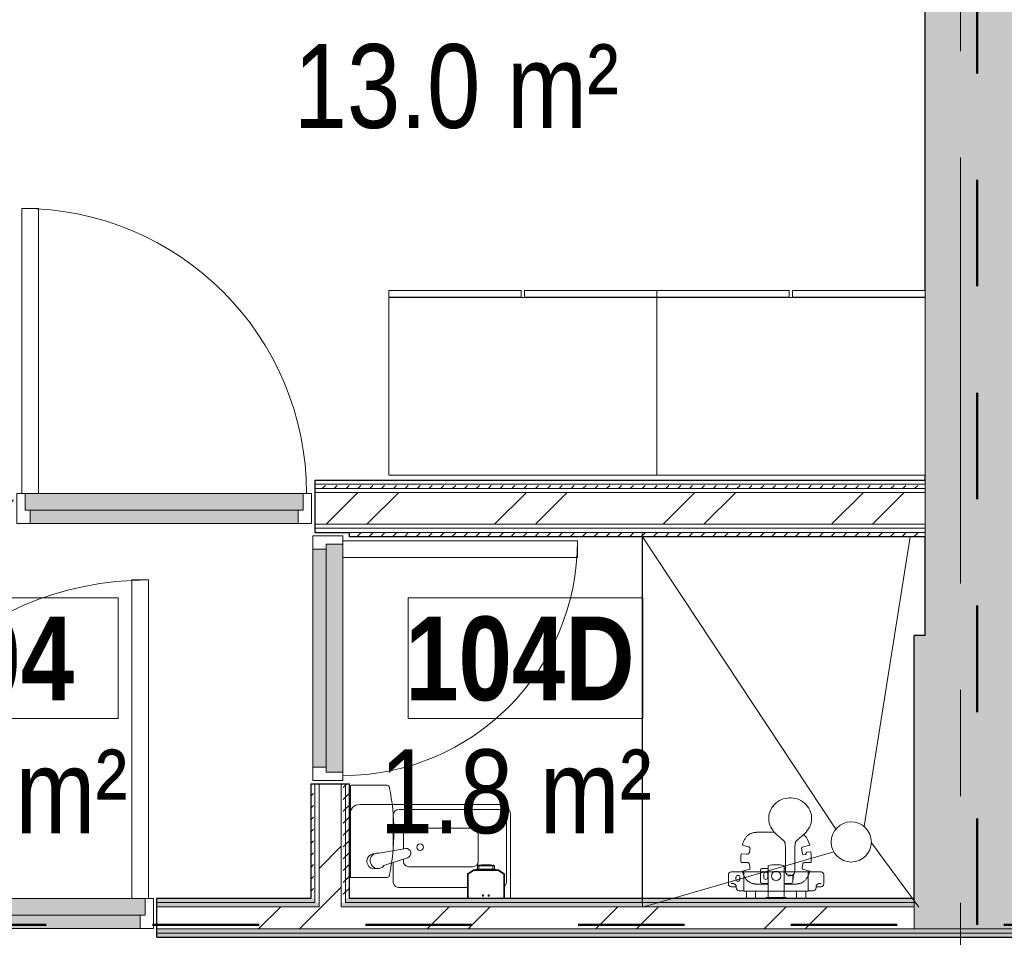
# Model space of a CAD drawing. Header units: millimetres. Extents: x -2180 to 91692, y -6418 to 21859.
# Tile 92 of 256: x 15192 to 18131, y 11857 to 14594. Entities that reach past the tile are written whole.
import ezdxf

# ---------------------------------------------------------------- set-up
doc = ezdxf.new("R2010")
doc.units = ezdxf.units.MM
doc.linetypes.add('Dash', pattern=[635, 317.5, -317.5])
doc.linetypes.add('Grid Line 1_2_', pattern=[2222.5, 1270, -317.5, 317.5, -317.5])
for name, color, linetype, lineweight, true_color in [('_ hall', 9, 'Continuous', 9, 0x808080), ('_Tuletõkketsoon', 1, 'Dash', 50, 0xff0000), ('Cut Pattern-1', 7, 'Continuous', 9, 0x787878), ('Cut Pattern-2', 7, 'Continuous', 25, 0x787878), ('Doors-1', 7, 'Continuous', 9, 0x7b918a), ('Doors-3', 7, 'Continuous', 9, 0x646464), ('Furniture-3', 7, 'Continuous', 9, 0xd4d4d4), ('Plumbing Fixtures-1', 7, 'Continuous', 9, 0xaaaaaa)]:
    doc.layers.add(name, color=color, linetype=linetype, lineweight=lineweight, true_color=true_color)
for name, color, linetype, lineweight in [('Common Edges', 7, 'Continuous', 9), ('Cut Pattern-3', 7, 'Continuous', 9), ('Doors', 7, 'Continuous', 9), ('Doors-2', 7, 'Continuous', 18), ('Generic Models', 7, 'Continuous', 9), ('Grids-1', 7, 'Grid Line 1_2_', 9), ('Plan Swing', 7, 'Continuous', 9), ('Room Tags', 7, 'Continuous', 9), ('Walls-1', 7, 'Continuous', 25)]:
    doc.layers.add(name, color=color, linetype=linetype, lineweight=lineweight)
doc.styles.add('Swis721 Cn BT', font='swissc.ttf', dxfattribs={"height": 250})
doc.styles.add('Swis721 Cn BT_B', font='swisscb.ttf', dxfattribs={"height": 250})
pattern_1 = [(45, (0, 0), (0, 35.35534), [25, -25])]
pattern_2 = [(45, (0, 0), (-251.447, 251.447), []), (45, (0, 381), (-251.447, 251.447), [])]

# ---------------------------------------------------------------- blocks, each defined once
blk = doc.blocks.new('SMA_D01_ 1-poolne - SU-P-10- 900x2100 1 korrus-2368688-1 Korruse  plaan')
at = {"layer": 'Doors-1'}
for points in [[(359.5, 5.5), (400, 5.5), (400, 45.5), (-400, 45.5), (-400, 5.5), (48.6, 5.5)], [(400, -44.5), (415, -44.5), (415, 5.5), (-415, 5.5), (-415, -44.5), (375, -44.5)]]:
    blk.add_hatch(color=256, dxfattribs=at).paths.add_polyline_path(points, flags=0)
at = {"layer": 'Doors'}
for p, q in [((-400, 45.5), (400, 45.5)), ((400, 5.5), (-400, 5.5)), ((-415, -44.5), (375, -44.5))]:
    blk.add_line(p, q, dxfattribs=at)
at = {"layer": 'Doors-2'}
for p, q in [((-440, -44.5), (-440, 45.5)), ((-440, 45.5), (-400, 45.5)), ((-400, 45.5), (-400, 5.5)), ((400, 5.5), (400, 45.5)), ((400, 45.5), (440, 45.5)), ((440, 45.5), (440, -44.5)), ((-415, 5.5), (-415, -44.5)), ((-400, 5.5), (-415, 5.5)), ((415, 5.5), (400, 5.5)), ((415, -44.5), (415, 5.5)), ((-415, -44.5), (-440, -44.5)), ((375, -44.5), (425, -44.5)), ((375, -894.5), (375, -44.5)), ((425, -44.5), (425, -894.5)), ((440, -44.5), (425, -44.5)), ((425, -894.5), (375, -894.5))]:
    blk.add_line(p, q, dxfattribs=at)
at = {"layer": 'Plan Swing'}
blk.add_arc((425, -44.5), 850, 180, 270, dxfattribs=at)
blk = doc.blocks.new('SMA_D01_ 1-poolne - SU-P-04 - 750x2100-1929738-1 Korruse  plaan')
at = {"layer": 'Doors-3'}
for points in [[(325, 52), (-325, 52), (-325, 12), (325, 12)], [(340, -38), (340, 12), (-340, 12), (-340, -38), (308.7, -38)]]:
    blk.add_hatch(color=256, dxfattribs=at).paths.add_polyline_path(points, flags=0)
at = {"layer": 'Doors'}
for p, q in [((-325, 52), (325, 52)), ((325, 12), (-325, 12)), ((-340, -38), (300, -38))]:
    blk.add_line(p, q, dxfattribs=at)
at = {"layer": 'Doors-2'}
for p, q in [((-365, -38), (-365, 52)), ((-365, 52), (-325, 52)), ((-325, 52), (-325, 12)), ((325, 12), (325, 52)), ((325, 52), (365, 52)), ((365, 52), (365, -38)), ((-340, 12), (-340, -38)), ((-325, 12), (-340, 12)), ((340, 12), (325, 12)), ((340, -38), (340, 12)), ((-340, -38), (-365, -38)), ((300, -38), (350, -38)), ((300, -738), (300, -38)), ((350, -38), (350, -738)), ((365, -38), (350, -38)), ((350, -738), (300, -738))]:
    blk.add_line(p, q, dxfattribs=at)
at = {"layer": 'Plan Swing'}
blk.add_arc((350, -38), 700, 180, 270, dxfattribs=at)
blk = doc.blocks.new('SMA_D01_ 1-poolne - SU-P-07 - 1000x2100 1 korrus-2306867-1 Korruse  plaan')
at = {"layer": 'Doors-1'}
for points in [[(450, 58), (-465, 58), (-465, 8), (465, 8), (465, 58)], [(-450, 8), (-450, -32), (450, -32), (450, 8), (-420.3, 8)]]:
    blk.add_hatch(color=256, dxfattribs=at).paths.add_polyline_path(points, flags=0)
at = {"layer": 'Doors'}
for p, q in [((425, 58), (-465, 58)), ((-450, 8), (450, 8)), ((450, -32), (-450, -32))]:
    blk.add_line(p, q, dxfattribs=at)
at = {"layer": 'Doors-2'}
for p, q in [((475, 1008), (425, 1008)), ((425, 1008), (425, 58)), ((475, 58), (475, 1008)), ((-465, 58), (-490, 58)), ((-490, 58), (-490, -32)), ((-465, 8), (-465, 58)), ((425, 58), (475, 58)), ((465, 58), (465, 8)), ((490, 58), (475, 58)), ((490, -32), (490, 58)), ((-450, 8), (-465, 8)), ((-450, -32), (-450, 8)), ((465, 8), (450, 8)), ((450, 8), (450, -32)), ((-490, -32), (-450, -32)), ((450, -32), (490, -32))]:
    blk.add_line(p, q, dxfattribs=at)
at = {"layer": 'Plan Swing'}
blk.add_arc((475, 58), 950, 90, 180, dxfattribs=at)
blk = doc.blocks.new('Dušši segisti - SA-00 - Dušš Oras Nova _ Apollo 530 ECO-696082-1 Korruse  plaan')
at = {"layer": 'Plumbing Fixtures-1'}
for p, q in [((29505.3, 12273.1), (29508, 12273.1)), ((29508, 12273.1), (29510.6, 12273.1)), ((29423.6, 12170.7), (29460.6, 12170.7)), ((29384, 12127), (29365.6, 12132.2)), ((29386.2, 12110.4), (29388, 12119.5)), ((29493.8, 12094.5), (29493.6, 12126.4)), ((29522.4, 12126.4), (29522.2, 12094.5)), ((29542.2, 12122.9), (29544.8, 12105.8)), ((29566.4, 12132.1), (29544.2, 12126.1)), ((29555.9, 12106.9), (29555.7, 12108.3)), ((29558.3, 12111.4), (29570, 12112.4)), ((29361.4, 12106.2), (29377.9, 12105.5)), ((29377.9, 12080.6), (29361.4, 12079.9)), ((29493.8, 12052.3), (29493.8, 12094.5)), ((29522.2, 12094.5), (29522.2, 12052.3)), ((29547.8, 12103.4), (29553.2, 12103.8)), ((29570.5, 12079.9), (29554.1, 12080.6)), ((29331.8, 12052.1), (29369.3, 12052.1)), ((29365.6, 12053.9), (29384, 12059.1)), ((29369.8, 12051.6), (29369.8, 11996.6)), ((29370, 11995.8), (29370, 12051.9)), ((29370.7, 12052.6), (29561.3, 12052.6)), ((29388, 12066.6), (29386.2, 12075.7)), ((29419.4, 12024.9), (29419.4, 12055.6)), ((29426.6, 12062.5), (29442.2, 12062.5)), ((29442.2, 12015.4), (29442.2, 12070.8)), ((29489.8, 12070.8), (29489.8, 12015.4)), ((29493.8, 12062.5), (29489.8, 12062.5)), ((29545.7, 12075.7), (29544, 12066.6)), ((29548, 12059.1), (29566.4, 12053.9)), ((29562, 12051.9), (29562, 11995.8)), ((29562.2, 11996.6), (29562.2, 12051.6)), ((29562.7, 12052.1), (29600.2, 12052.1)), ((29323.8, 12016.1), (29323.8, 12044.1)), ((29346.3, 12030), (29346.3, 12035.9)), ((29358.2, 12035.9), (29358.2, 12030)), ((29429, 12045.3), (29429, 12036.3)), ((29441.1, 12036.3), (29441.1, 12045.3)), ((29509, 12040.6), (29514.7, 12042.3)), ((29516.1, 12040.3), (29516.1, 12024.9)), ((29518.3, 12045.5), (29516.8, 12031.4)), ((29608.2, 12044.1), (29608.2, 12016.1)), ((29346.8, 12008.1), (29331.8, 12008.1)), ((29346.8, 12005.1), (29346.8, 12008.1)), ((29346.8, 12006), (29346.8, 12004.6)), ((29369.3, 11996.1), (29355.8, 11996.1)), ((29377.2, 11995.1), (29370.7, 11995.1)), ((29377.2, 11975.2), (29377.2, 11995.1)), ((29404.7, 11995.1), (29377.2, 11995.1)), ((29527.2, 11995.1), (29404.7, 11995.1)), ((29404.7, 11995.1), (29404.7, 11975.2)), ((29442.2, 12015.4), (29423.6, 12015.4)), ((29442.2, 12018), (29426.6, 12018)), ((29442.2, 11976.7), (29442.2, 12015.4)), ((29509, 12018), (29489.8, 12018)), ((29508.3, 12015.4), (29489.8, 12015.4)), ((29489.8, 12015.4), (29489.8, 11976.7)), ((29527.2, 11975.2), (29527.2, 11995.1)), ((29554.7, 11995.1), (29527.2, 11995.1)), ((29561.3, 11995.1), (29554.7, 11995.1)), ((29554.7, 11995.1), (29554.7, 11975.2)), ((29576.2, 11996.1), (29562.7, 11996.1)), ((29600.2, 12008.1), (29585.2, 12008.1)), ((29585.2, 12008.1), (29585.2, 12005.1)), ((29585.2, 12004.6), (29585.2, 12006.5)), ((29379.2, 11973.2), (29377.2, 11975.2)), ((29402.7, 11973.2), (29379.2, 11973.2)), ((29404.7, 11975.2), (29402.7, 11973.2)), ((29435.9, 11976), (29442.2, 11976.7)), ((29435.9, 11973.1), (29435.9, 11976)), ((29496, 11976), (29435.9, 11976)), ((29496, 11973.1), (29435.9, 11973.1)), ((29489.8, 11976.7), (29496, 11976)), ((29496, 11976), (29496, 11973.1)), ((29529.2, 11973.2), (29527.2, 11975.2)), ((29552.7, 11973.2), (29529.2, 11973.2)), ((29554.7, 11975.2), (29552.7, 11973.2))]:
    blk.add_line(p, q, dxfattribs=at)
blk.add_circle((29466, 12040.3), 14.2, dxfattribs=at)
for centre, radius, start, end in [((29506.9, 12209.4), 63.6, 113.2948, 137.3638), ((29507.6, 12207.8), 65.3, 92.0163, 113.2922), ((29508.3, 12208.1), 65, 66.6076, 87.9895), ((29508.7, 12209.1), 63.9, 42.5781, 66.5606), ((29502, 12211.6), 58, 161.2973, 181.6488), ((29505.9, 12210.5), 62, 137.4732, 161.4987), ((29510.1, 12210.4), 62.1, 18.5501, 42.5221), ((29514.1, 12211.6), 57.9, 358.3453, 18.722), ((29496.8, 12211.7), 52.8, 181.8894, 187.5822), ((29506.3, 12213.8), 62.5, 188.3725, 212.5537), ((29509.7, 12213.8), 62.5, 327.4464, 351.6195), ((29519.2, 12211.7), 52.7, 352.4125, 358.1012), ((29528.8, 12228.5), 89.4, 212.6999, 220.2645), ((29528.8, 12228.5), 89.4, 220.2645, 230.3282), ((29487.1, 12228.5), 89.4, 312.9341, 327.3001), ((29487.1, 12228.5), 89.4, 309.6717, 312.8249), ((29545, 12123.3), 2.85, 105.2044, 188.7727), ((29553, 12106.7), 2.85, 274.2892, 5.4923), ((29558.6, 12108.6), 2.85, 94.808, 185.4923), ((29384.4, 12093), 186.6, 355.9706, 5.9655), ((29549.5, 12093), 188.5, 175.9977, 184.0023), ((29547.6, 12106.3), 2.85, 188.7727, 274.2892), ((29331.8, 12044.1), 8, 90, 180), ((29369.3, 12051.6), 0.5, 0, 90), ((29370.7, 12051.9), 0.7, 90, 180), ((29434.9, 12045.1), 5.85, 88.2483, 178.3353), ((29435.2, 12045.1), 5.85, 1.6596, 91.7499), ((29466, 11975.7), 98, 75.9355, 104.0645), ((29561.3, 12051.9), 0.7, 0, 90), ((29562.7, 12051.6), 0.5, 90, 180), ((29600.2, 12044.1), 8, 360, 90), ((29352.3, 12035.9), 5.95, 0, 180), ((29352.3, 12030), 5.95, 180, 0), ((29436.4, 12024.8), 16.9, 179.524, 187.7229), ((29424.5, 12022.6), 4.86, 190.34, 220.8289), ((29435.3, 12036.2), 6.24, 179.3649, 268.0065), ((29434.8, 12036.2), 6.24, 271.9914, 0.6306), ((29507.8, 12053.5), 13, 216.5779, 267.7887), ((29507.3, 12051.2), 10.8, 270.012, 278.6469), ((29510.6, 12032.1), 6.29, 331.6014, 353.9672), ((29331.8, 12016.1), 8, 180, 270), ((29342.3, 11728.6), 288.7, 91.1087, 92.0863), ((29332.9, 12008), 14, 358.2082, 3.2433), ((29363, 12006), 16.2, 174.2665, 180), ((29355.8, 12005.1), 9, 180, 270), ((29369.3, 11996.6), 0.5, 270, 0), ((29370.7, 11995.8), 0.7, 180, 270), ((29561.3, 11995.8), 0.7, 270, 0), ((29562.7, 11996.6), 0.5, 180, 270), ((29576.2, 12005.1), 9, 270, 360), ((29599.1, 12008), 14, 176.7567, 186.4358), ((29589.6, 11728.6), 288.7, 87.9137, 88.8913), ((29600.2, 12016.1), 8, 270, 360)]:
    blk.add_arc(centre, radius, start, end, dxfattribs=at)
for points, knots in [([(29384.8, 12163.6), (29385.9, 12164.3), (29388.1, 12165.6), (29391.5, 12167.2), (29394.5, 12168.1), (29397.1, 12168.8), (29399.3, 12169.3), (29401.9, 12169.7), (29404.4, 12170), (29406.4, 12170.2), (29408.4, 12170.4), (29411, 12170.5), (29414.1, 12170.6), (29418.3, 12170.7), (29421.5, 12170.7), (29423.6, 12170.7)], [0, 0, 0, 0, 0.1, 0.2, 0.3, 0.35, 0.4, 0.475, 0.55, 0.5875, 0.625, 0.7, 0.775, 0.85, 1, 1, 1, 1]), ([(29489.6, 12144.2), (29489.3, 12144.6), (29488.6, 12145.4), (29487.5, 12146.6), (29486.1, 12147.9), (29484.3, 12149.5), (29482.4, 12151.1), (29479.2, 12153.7), (29475.7, 12156.4), (29472.8, 12158.8), (29471.8, 12159.7)], [165.064013, 165.064013, 165.064013, 165.064013, 166.558947, 168.208595, 170.053039, 172.132941, 175.416941, 177.558777, 184.53558, 188.704645, 188.704645, 188.704645, 188.704645]), ([(29493.6, 12126.4), (29493.6, 12127.8), (29493.6, 12129.6), (29493.5, 12131.9), (29493.4, 12133.5), (29493.2, 12135.3), (29492.9, 12137.4), (29492.4, 12139.3), (29491.7, 12141), (29490.8, 12142.7), (29490, 12143.7), (29489.6, 12144.2)], [146.417391, 146.417391, 146.417391, 146.417391, 150.519494, 151.935904, 153.158026, 155.454105, 157.415004, 159.388697, 161.232616, 163.097682, 165.064013, 165.064013, 165.064013, 165.064013]), ([(29526.3, 12144.2), (29525.9, 12143.7), (29525.2, 12142.7), (29524.3, 12141), (29523.6, 12139.3), (29523.1, 12137.4), (29522.7, 12135.3), (29522.6, 12133.5), (29522.5, 12131.9), (29522.4, 12129.6), (29522.4, 12127.8), (29522.4, 12126.4)], [542.210745, 542.210745, 542.210745, 542.210745, 544.177076, 546.042141, 547.886061, 549.859754, 551.820653, 554.116731, 555.338855, 556.755269, 560.857367, 560.857367, 560.857367, 560.857367]), ([(29544.2, 12159.7), (29543.1, 12158.8), (29540.3, 12156.4), (29536.8, 12153.7), (29533.6, 12151.1), (29531.6, 12149.5), (29529.8, 12147.9), (29528.5, 12146.6), (29527.3, 12145.4), (29526.7, 12144.6), (29526.3, 12144.2)], [518.570113, 518.570113, 518.570113, 518.570113, 522.739178, 529.715981, 531.857816, 535.141816, 537.221718, 539.066163, 540.715811, 542.210745, 542.210745, 542.210745, 542.210745]), ([(29548, 12163), (29550.1, 12161.5), (29554.1, 12157.9), (29560.8, 12148.5), (29564.5, 12139.2), (29566.4, 12132.1)], [0, 0, 0, 0, 0.25, 0.5, 1, 1, 1, 1]), ([(29388, 12119.5), (29388.3, 12121.1), (29388.2, 12123.8), (29386.4, 12126.1), (29384.6, 12126.8), (29384, 12127)], [0, 0, 0, 0, 0.4, 0.8, 1, 1, 1, 1]), ([(29508, 12042.3), (29504.4, 12042.3), (29497.9, 12043.8), (29493.8, 12049.5), (29493.8, 12052.3)], [692.926597, 692.926597, 692.926597, 692.926597, 696.472786, 700.006401, 700.006401, 700.006401, 700.006401]), ([(29522.1, 12052.3), (29522.1, 12049.5), (29518.1, 12043.8), (29511.6, 12042.3), (29508, 12042.3)], [685.846793, 685.846793, 685.846793, 685.846793, 689.380408, 692.926597, 692.926597, 692.926597, 692.926597]), ([(29423.6, 12015.4), (29420.8, 12015.4), (29416.6, 12015.4), (29411.7, 12015.5), (29408.9, 12015.7), (29406.9, 12015.8), (29404.9, 12016), (29402.9, 12016.3), (29400.9, 12016.5), (29399, 12016.9), (29397.1, 12017.3), (29394.5, 12018), (29391.5, 12018.9), (29388.1, 12020.5), (29385.9, 12021.8), (29384.8, 12022.4)], [0, 0, 0, 0, 0.2, 0.3, 0.35, 0.4, 0.45, 0.5, 0.55, 0.6, 0.65, 0.7, 0.8, 0.9, 1, 1, 1, 1]), ([(29547.2, 12022.4), (29546.1, 12021.8), (29543.9, 12020.5), (29540.4, 12018.9), (29537.4, 12018), (29534.9, 12017.3), (29532.7, 12016.8), (29530.1, 12016.4), (29527.6, 12016.1), (29525.6, 12015.9), (29523.5, 12015.7), (29521, 12015.6), (29517.8, 12015.5), (29513.6, 12015.4), (29510.5, 12015.4), (29508.3, 12015.4)], [0, 0, 0, 0, 0.1, 0.2, 0.3, 0.35, 0.4, 0.475, 0.55, 0.5875, 0.625, 0.7, 0.775, 0.85, 1, 1, 1, 1]), ([(29514.7, 12042.3), (29515.1, 12042.3), (29515.3, 12042.3), (29515.7, 12042.1), (29515.8, 12041.9), (29516.1, 12041.3), (29516.1, 12040.8), (29516.1, 12040.3)], [19.300344, 19.300344, 19.300344, 19.300344, 20.871705, 20.871705, 22.415609, 22.415609, 25.407642, 25.407642, 25.407642, 25.407642]), ([(29346.8, 12008.8), (29346.8, 12009.4), (29346.7, 12009.9), (29346.4, 12011), (29346.1, 12011.6), (29345.6, 12012.6), (29345.2, 12013.1), (29344.7, 12013.8), (29344.5, 12014), (29344.1, 12014.4), (29343.8, 12014.6), (29343.4, 12015), (29343.1, 12015.2), (29342.6, 12015.5), (29342.4, 12015.7), (29341.8, 12016), (29341.6, 12016.2), (29341, 12016.4), (29340.7, 12016.6), (29340.1, 12016.8), (29339.8, 12016.9), (29339.2, 12017), (29338.9, 12017.1), (29338, 12017.2), (29337.4, 12017.3), (29336.7, 12017.2)], [-0.05473303, -0.05473303, -0.05473303, -0.05473303, -0.05295993, -0.05295993, -0.05118683, -0.05118683, -0.04941373, -0.04941373, -0.04852718, -0.04852718, -0.04764062, -0.04764062, -0.04675407, -0.04675407, -0.04586752, -0.04586752, -0.04498097, -0.04498097, -0.04409442, -0.04409442, -0.04320787, -0.04320787, -0.04232132, -0.04232132, -0.04054822, -0.04054822, -0.04054822, -0.04054822]), ([(29585.1, 12008.8), (29585.2, 12009.4), (29585.3, 12009.9), (29585.6, 12011), (29585.8, 12011.6), (29586.4, 12012.6), (29586.7, 12013.1), (29587.3, 12013.8), (29587.5, 12014), (29587.9, 12014.4), (29588.1, 12014.6), (29588.6, 12015), (29588.8, 12015.2), (29589.3, 12015.5), (29589.6, 12015.7), (29590.1, 12016), (29590.4, 12016.2), (29591, 12016.4), (29591.2, 12016.6), (29591.8, 12016.8), (29592.1, 12016.9), (29592.7, 12017), (29593.1, 12017.1), (29594, 12017.2), (29594.6, 12017.3), (29595.2, 12017.2)], [-0.05473303, -0.05473303, -0.05473303, -0.05473303, -0.05295993, -0.05295993, -0.05118683, -0.05118683, -0.04941373, -0.04941373, -0.04852718, -0.04852718, -0.04764062, -0.04764062, -0.04675407, -0.04675407, -0.04586752, -0.04586752, -0.04498097, -0.04498097, -0.04409442, -0.04409442, -0.04320787, -0.04320787, -0.04232132, -0.04232132, -0.04054822, -0.04054822, -0.04054822, -0.04054822])]:
    blk.add_open_spline(points, degree=3, knots=knots, dxfattribs=at)
for points in [[(29365.6, 12132.2), (29366.5, 12135.8), (29368.8, 12142.6), (29373.1, 12151.4), (29378.4, 12158.6), (29382.6, 12162.1), (29384.8, 12163.6)], [(29377.9, 12105.5), (29379.8, 12105.4), (29382.5, 12105.7), (29385.1, 12107.2), (29386, 12109.1), (29386.2, 12110.4)], [(29386.2, 12075.7), (29386, 12077), (29385.1, 12078.9), (29382.5, 12080.4), (29379.8, 12080.7), (29377.9, 12080.6)], [(29554.1, 12080.6), (29552.2, 12080.7), (29549.4, 12080.4), (29546.9, 12078.9), (29546, 12077), (29545.7, 12075.7)], [(29384.8, 12022.4), (29382.6, 12024), (29378.4, 12027.5), (29373.1, 12034.7), (29368.8, 12043.5), (29366.5, 12050.3), (29365.6, 12053.9)], [(29384, 12059.1), (29385.7, 12059.6), (29388.1, 12061.3), (29388.3, 12064.6), (29388, 12066.6)], [(29419.4, 12055.6), (29419.4, 12057.5), (29419.7, 12059.8), (29420.8, 12061.1)], [(29420.8, 12061.1), (29422.2, 12062.5), (29424.7, 12062.5), (29426.6, 12062.5)], [(29544, 12066.6), (29543.6, 12064.6), (29543.9, 12061.3), (29546.3, 12059.6), (29548, 12059.1)], [(29566.4, 12053.9), (29565.4, 12050.3), (29563.2, 12043.5), (29558.8, 12034.7), (29553.5, 12027.5), (29549.4, 12024), (29547.2, 12022.4)], [(29426.6, 12018), (29424.7, 12018), (29422.2, 12018.1), (29420.8, 12019.5)], [(29514.7, 12019.5), (29513.4, 12018.1), (29510.8, 12018), (29509, 12018)], [(29516.1, 12024.9), (29516.1, 12023), (29515.9, 12020.7), (29514.7, 12019.5)]]:
    blk.add_open_spline(points, degree=3, dxfattribs=at)
blk = doc.blocks.new('SMA_Pro A allas 28x48cm - SA-00 - Laufen Pro 480 _ Oras Saga PAREMPOOLNE-V100-1 Korruse  plaan')
at = {"layer": 'Plumbing Fixtures-1'}
for p, q in [((-115, -308), (-115, -58)), ((-103.1, -109.4), (-103.1, -304.4)), ((216.2, -90.1), (13.3, -90.1)), ((235.5, -165.1), (235.5, -109.4)), ((-18.9, -251.3), (-18.9, -168.8)), ((-2.7, -152.6), (187.9, -152.6)), ((192, -179.3), (262.5, -156.4)), ((204.1, -175.3), (204.1, -168.8)), ((277.1, -192.9), (197.7, -207.2)), ((235.5, -304.4), (235.5, -200.4)), ((204.1, -251.3), (204.1, -206)), ((187.9, -267.5), (-2.9, -267.5)), ((335, -338), (-85, -338)), ((-83.8, -323.7), (216.2, -323.7))]:
    blk.add_line(p, q, dxfattribs=at)
for centre, radius, start, end in [((-83.8, -109.4), 19.3, 135, 180), ((216.2, -109.4), 19.3, 360, 90), ((-2.7, -168.8), 16.2, 90.0005, 180), ((187.9, -168.8), 16.2, 0, 90.0005), ((154.4, -210.8), 10, 0, 180), ((154.4, -210.8), 10, 180, 360), ((-2.7, -251.3), 16.2, 180, 269.3727), ((187.9, -251.3), 16.2, 269.9992, 0), ((-85, -308), 30, 180, 270), ((-83.8, -304.4), 19.3, 180, 270), ((216.2, -304.4), 19.3, 270, 360), ((335, -308), 30, 270, 0)]:
    blk.add_arc(centre, radius, start, end, dxfattribs=at)
for centre, major_axis, ratio, start_param, end_param in [((281, -170.1), (-8.2, 21.7), 0.974907, 2.6012, 6.865567), ((290.9, -169), (-5.7, 22.1), 0.993539, 4.072829, 6.340617), ((196.4, -193), (-5.1, 13.4), 0.974907, 6.237005, 9.14692), ((290.9, -169), (-5.7, 22.1), 0.993539, 2.817103, 4.072829)]:
    blk.add_ellipse(centre, major_axis=major_axis, ratio=ratio, start_param=start_param, end_param=end_param, dxfattribs=at)
blk = doc.blocks.new('Standard 550x800 riietekapp - Standard 550x800 riietekapp-1725742-1 Korruse  plaan')
at = {"layer": 'Furniture-3'}
for p, q in [((400, 355), (-400, 355)), ((-400, 355), (-400, -175)), ((400, -175), (400, 355)), ((-400, -175), (400, -175)), ((-5, -176), (-400, -176)), ((-400, -176), (-400, -195)), ((-5, -195), (-5, -176)), ((5, -176), (5, -195)), ((400, -176), (5, -176)), ((400, -195), (400, -176)), ((-400, -195), (-5, -195)), ((5, -195), (400, -195))]:
    blk.add_line(p, q, dxfattribs=at)
blk = doc.blocks.new('Mediclinics_Steel paper towel CZ folds dispenser_DT0106x - DT0106C-V123-1 Korruse  plaan')
at = {"layer": 'Generic Models'}
for p, q in [((35453, 5509.2), (35453, 5401.8)), ((35728.1, 5509.2), (35728.1, 5401.8)), ((35590.5, 5399.8), (35455, 5399.8)), ((35590.5, 5399.8), (35726.1, 5399.8))]:
    blk.add_line(p, q, dxfattribs=at)
for centre, radius, start, end in [((35590.6, 4889.2), 640.5, 90.0044, 101.8922), ((35590.5, 4889.2), 640.5, 78.1078, 89.9956), ((35460, 5509.2), 7, 101.8922, 180), ((35721.1, 5509.2), 7, 0, 78.1078), ((35455, 5401.8), 2, 180, 270), ((35726.1, 5401.8), 2, 270, 0)]:
    blk.add_arc(centre, radius, start, end, dxfattribs=at)
blk = doc.blocks.new('Mediclinics_Liquid soap dispenser_DJ0031x - DJ0031-V134-1 Korruse  plaan')
at = {"layer": 'Generic Models'}
for p, q in [((16546.3, 12058.5), (16528.5, 12046)), ((16528.7, 12045.9), (16546.4, 12058.3)), ((16546.9, 12056.8), (16530.2, 12045.1)), ((16546.9, 12056.8), (16530.2, 12045.1)), ((16620.6, 12058.5), (16546.3, 12058.5)), ((16546.3, 12058.5), (16546.4, 12058.3)), ((16546.4, 12058.3), (16620.5, 12058.3)), ((16620.1, 12056.8), (16546.9, 12056.8)), ((16620.1, 12056.8), (16546.9, 12056.8)), ((16555.8, 12060.2), (16553.3, 12059.2)), ((16553.3, 12059.2), (16553.3, 12058.2)), ((16556.5, 12060.2), (16561.9, 12060.2)), ((16560.9, 12059.2), (16557.3, 12059.2)), ((16559.8, 12060.2), (16557.4, 12060.2)), ((16557.9, 12069.8), (16557.9, 12058.5)), ((16562.8, 12069.8), (16557.9, 12069.8)), ((16560.1, 12059.4), (16557.9, 12059.4)), ((16606.1, 12059.2), (16560.9, 12059.2)), ((16560.9, 12059.2), (16560.9, 12058.2)), ((16605.1, 12060.2), (16561.9, 12060.2)), ((16562, 12072.5), (16562, 12069.8)), ((16604.2, 12069.8), (16562.8, 12069.8)), ((16562.8, 12069.8), (16562.8, 12060.2)), ((16564.7, 12072.5), (16564.7, 12072.5)), ((16564.7, 12072.5), (16602.2, 12072.5)), ((16602.2, 12072.5), (16564.7, 12072.5)), ((16564.7, 12072.5), (16564.7, 12072.5)), ((16602.2, 12072.5), (16602.2, 12072.5)), ((16602.2, 12072.5), (16602.2, 12072.5)), ((16604.2, 12060.2), (16604.2, 12069.8)), ((16609.1, 12069.8), (16604.2, 12069.8)), ((16605, 12069.8), (16605, 12072.5)), ((16610.4, 12060.2), (16605.1, 12060.2)), ((16606.1, 12058.2), (16606.1, 12059.2)), ((16609.7, 12059.2), (16606.1, 12059.2)), ((16609.1, 12059.4), (16606.8, 12059.4)), ((16609.5, 12060.2), (16607.1, 12060.2)), ((16609.1, 12058.5), (16609.1, 12069.8)), ((16613.6, 12059.2), (16611.1, 12060.2)), ((16613.6, 12058.2), (16613.6, 12059.2)), ((16636.7, 12045.1), (16620.1, 12056.8)), ((16636.7, 12045.1), (16620.1, 12056.8)), ((16620.6, 12058.5), (16620.5, 12058.3)), ((16620.5, 12058.3), (16638.2, 12045.9)), ((16638.5, 12046), (16620.6, 12058.5)), ((16528.5, 12046), (16528.7, 12045.9)), ((16528.5, 11973.1), (16528.5, 12046)), ((16528.7, 11973.1), (16528.7, 12045.9)), ((16530.2, 12045.1), (16530.2, 11973.1)), ((16530.2, 12045.1), (16530.2, 11973.1)), ((16636.7, 11973.1), (16636.7, 12045.1)), ((16636.7, 11973.1), (16636.7, 12045.1)), ((16638.5, 12046), (16638.2, 12045.9)), ((16638.2, 12045.9), (16638.2, 11973.1)), ((16638.5, 11973.1), (16638.5, 12046))]:
    blk.add_line(p, q, dxfattribs=at)
at = {"layer": 'Generic Models', "flags": 128}
for points in [[(16557.9, 12069.8), (16557.9, 12070), (16558, 12070.2), (16558.1, 12070.3), (16558.2, 12070.5), (16558.3, 12070.6), (16558.4, 12070.8), (16558.5, 12070.9), (16558.7, 12071.1), (16558.8, 12071.2), (16558.9, 12071.3), (16559.1, 12071.4), (16559.2, 12071.5), (16559.3, 12071.7), (16559.5, 12071.8), (16559.6, 12071.9), (16559.8, 12072), (16560, 12072), (16560.1, 12072.1), (16560.3, 12072.2), (16560.5, 12072.3), (16560.6, 12072.3), (16560.8, 12072.4), (16561, 12072.4), (16561.2, 12072.5), (16561.3, 12072.5), (16561.5, 12072.5), (16561.7, 12072.5), (16561.9, 12072.5), (16562, 12072.5)], [(16570.3, 12072.8), (16570.2, 12072.8), (16570.2, 12072.8), (16570.2, 12072.7), (16570.1, 12072.6), (16570.1, 12072.5)], [(16570.3, 12072.8), (16578.1, 12073), (16582.1, 12073.2), (16583.5, 12073.3)], [(16570.4, 12072.5), (16570.4, 12072.6), (16570.4, 12072.7), (16570.3, 12072.8), (16570.3, 12072.8), (16570.3, 12072.8)], [(16572.3, 12072.8), (16572.3, 12072.8), (16572.2, 12072.8), (16572.2, 12072.7), (16572.2, 12072.6), (16572.1, 12072.5)], [(16572.3, 12072.8), (16579.1, 12073), (16582.5, 12073.2), (16583.5, 12073.3)], [(16572.4, 12072.5), (16572.4, 12072.6), (16572.4, 12072.7), (16572.4, 12072.8), (16572.3, 12072.8), (16572.3, 12072.8)], [(16583.5, 12072.5), (16583.5, 12072.9), (16583.5, 12073.2), (16583.5, 12073.3), (16583.5, 12073.2), (16583.5, 12072.9), (16583.5, 12072.5)], [(16594.7, 12072.8), (16587.8, 12073), (16584.4, 12073.2), (16583.5, 12073.3)], [(16583.5, 12072.5), (16583.5, 12072.9), (16583.5, 12073.2), (16583.5, 12073.3), (16583.5, 12073.2), (16583.5, 12072.9), (16583.5, 12072.5)], [(16583.5, 12072.5), (16583.5, 12072.9), (16583.5, 12073.2), (16583.5, 12073.3), (16583.5, 12073.2), (16583.5, 12072.9), (16583.5, 12072.5)], [(16596.7, 12072.8), (16588.8, 12073), (16584.9, 12073.2), (16583.5, 12073.3)], [(16583.5, 12072.5), (16583.5, 12072.9), (16583.5, 12073.2), (16583.5, 12073.3), (16583.5, 12073.2), (16583.5, 12072.9), (16583.5, 12072.5)], [(16594.7, 12072.8), (16594.6, 12072.8), (16594.6, 12072.8), (16594.6, 12072.7), (16594.5, 12072.6), (16594.5, 12072.5)], [(16594.8, 12072.5), (16594.8, 12072.6), (16594.8, 12072.7), (16594.7, 12072.8), (16594.7, 12072.8), (16594.7, 12072.8)], [(16596.7, 12072.8), (16596.6, 12072.8), (16596.6, 12072.8), (16596.6, 12072.7), (16596.6, 12072.6), (16596.6, 12072.5)], [(16596.8, 12072.5), (16596.8, 12072.6), (16596.8, 12072.7), (16596.7, 12072.8), (16596.7, 12072.8), (16596.7, 12072.8)], [(16605, 12072.5), (16605.2, 12072.5), (16605.3, 12072.5), (16605.5, 12072.5), (16605.7, 12072.5), (16605.9, 12072.4), (16606.1, 12072.4), (16606.2, 12072.3), (16606.4, 12072.3), (16606.6, 12072.2), (16606.7, 12072.2), (16606.9, 12072.1), (16607.1, 12072), (16607.2, 12071.9), (16607.4, 12071.8), (16607.5, 12071.7), (16607.7, 12071.6), (16607.8, 12071.5), (16608, 12071.4), (16608.1, 12071.2), (16608.2, 12071.1), (16608.4, 12071), (16608.5, 12070.8), (16608.6, 12070.7), (16608.7, 12070.5), (16608.8, 12070.4), (16608.9, 12070.2), (16609, 12070.1), (16609, 12069.9), (16609.1, 12069.8)]]:
    blk.add_lwpolyline(points, dxfattribs=at)
at = {"layer": 'Generic Models'}
for centre, radius, start, end in [((16547.4, 12055.3), 3, 90.0567, 101.7008), ((16619.6, 12055.3), 3, 78.2956, 89.9433), ((16531.7, 12044.3), 3, 138.8044, 152.492), ((16635.2, 12044.3), 3, 27.5122, 41.1894), ((16575, 11981.8), 2.25, 0, 180), ((16575, 11981.8), 2.25, 180, 0), ((16592, 11981.8), 2.25, 0, 180), ((16592, 11981.8), 2.25, 180, 0)]:
    blk.add_arc(centre, radius, start, end, dxfattribs=at)
blk.add_ellipse((16686.3, 12042.4), major_axis=(133.6, 0), ratio=0.367595, start_param=2.769734, end_param=2.791289, dxfattribs=at)
for points, knots in [([(16546.4, 12058.3), (16546.4, 12058.2), (16546.4, 12058.1), (16546.5, 12057.8), (16546.6, 12057.5), (16546.8, 12057.1), (16546.8, 12056.9), (16546.9, 12056.8)], [0, 0, 0, 0, 0.333333, 0.5, 0.666667, 0.833333, 1, 1, 1, 1]), ([(16604.2, 12069.8), (16604.1, 12070.2), (16604, 12070.8), (16603.6, 12071.5), (16603.3, 12071.9), (16603.1, 12072.1), (16602.8, 12072.4), (16602.5, 12072.5), (16602.2, 12072.5)], [0, 0, 0, 0, 0.2, 0.4, 0.55, 0.625, 0.7, 1, 1, 1, 1]), ([(16620.5, 12058.3), (16620.5, 12058.2), (16620.5, 12058.1), (16620.4, 12057.8), (16620.3, 12057.5), (16620.2, 12057.1), (16620.1, 12056.9), (16620.1, 12056.8)], [0, 0, 0, 0, 0.333333, 0.5, 0.666667, 0.833333, 1, 1, 1, 1]), ([(16528.7, 12045.9), (16528.7, 12045.9), (16528.8, 12045.9), (16528.9, 12045.8), (16529.1, 12045.7), (16529.3, 12045.6), (16529.6, 12045.5), (16529.9, 12045.3), (16530.1, 12045.2), (16530.2, 12045.1)], [0, 0, 0, 0, 0.166667, 0.333333, 0.5, 0.583333, 0.666667, 0.833333, 1, 1, 1, 1]), ([(16638.2, 12045.9), (16638.2, 12045.9), (16638.2, 12045.9), (16638, 12045.8), (16637.8, 12045.7), (16637.6, 12045.6), (16637.4, 12045.5), (16637.1, 12045.3), (16636.8, 12045.2), (16636.7, 12045.1)], [0, 0, 0, 0, 0.166667, 0.333333, 0.5, 0.583333, 0.666667, 0.833333, 1, 1, 1, 1])]:
    blk.add_open_spline(points, degree=3, knots=knots, dxfattribs=at)
for points in [[(16564.7, 12072.5), (16564.6, 12072.5), (16564.2, 12072.5), (16563.8, 12072.1), (16563.3, 12071.6), (16563, 12070.8), (16562.8, 12070.2), (16562.8, 12069.8)], [(16606.1, 12059.2), (16605.9, 12059.4), (16605.6, 12059.7), (16605.2, 12060.1), (16605.1, 12060.2)]]:
    blk.add_open_spline(points, degree=3, dxfattribs=at)
blk = doc.blocks.new('1_0 Room Tag - 2_5mm Nr - m²-411648-1 Korruse  plaan')
at = {"layer": 'Room Tags'}
for p, q in [((3.5, 3.78), (-3.5, 3.78)), ((-3.5, 3.78), (-3.5, 0.18)), ((3.5, 3.78), (3.5, 0.18)), ((3.5, 0.18), (-3.5, 0.18))]:
    blk.add_line(p, q, dxfattribs=at)

msp = doc.modelspace()

# ---------------------------------------------------------------- hatches: boundary and pattern name
at = {"layer": 'Cut Pattern-1'}
h = msp.add_hatch(dxfattribs=at)
h.set_pattern_fill('FP_3', color=256, style=0, pattern_type=2)
h.set_pattern_definition(pattern_2)
h.paths.add_polyline_path([(16073.3, 13089.1), (16151.8, 13089.3), (16151.8, 13184.1), (16073.3, 13184.1), (16073.3, 13089.8)], flags=0)
h.paths.add_polyline_path([(15029.3, 13089.1), (15173.3, 13089.1), (15173.3, 13184.1), (15029.3, 13184.1), (15029.3, 13149.8)], flags=0)
h.paths.add_polyline_path([(14095.8, 13089.1), (14129.3, 13089.1), (14129.3, 13184.1), (14083.8, 13184.1), (14083.8, 13089.1)], flags=0)
h = msp.add_hatch(dxfattribs=at)
h.set_pattern_fill('FP_3', color=256, style=0, pattern_type=2)
h.set_pattern_definition(pattern_2)
h.paths.add_polyline_path([(16151.8, 13089.1), (17893.9, 13089.1), (17893.9, 13184.1), (16151.8, 13184.1), (16151.8, 13089.3)], flags=0)
h = msp.add_hatch(dxfattribs=at)
h.set_pattern_fill('FP_3', color=256, style=0, pattern_type=2)
h.set_pattern_definition(pattern_2)
h.paths.add_polyline_path([(16085.8, 11948.1), (16151.8, 11948.1), (16151.8, 12314.6), (16085.8, 12314.6), (16085.8, 11960.6)], flags=0)
h = msp.add_hatch(dxfattribs=at)
h.set_pattern_fill('FP_3', color=256, style=0, pattern_type=2)
h.set_pattern_definition(pattern_2)
h.paths.add_polyline_path([(17830.1, 11882.1), (17861.7, 11882.1), (17861.7, 11948.1), (15601.3, 11948.1), (15601.3, 11882.1), (17519.3, 11882.1)], flags=0)
h.paths.add_polyline_path([(14601.3, 11882.1), (14601.3, 11948.1), (9517.3, 11948.1), (9517.3, 11882.1), (14410.9, 11882.1)], flags=0)
h.paths.add_polyline_path([(6950.9, 11882.1), (8517.3, 11882.1), (8517.3, 11948.1), (6213.8, 11948.1), (6213.8, 11882.1), (6640.1, 11882.1)], flags=0)
at = {"layer": 'Cut Pattern-2'}
for points in [[(18213.9, 12757.2), (18213.9, 18111.9), (17893.9, 18111.9), (17893.9, 12757.2), (18141, 12757.2)], [(18141, 11882.1), (18261.7, 11882.1), (18261.7, 12757.2), (17861.7, 12757.2), (17861.7, 11882.1)]]:
    msp.add_hatch(color=256, dxfattribs=at).paths.add_polyline_path(points, flags=0)
at = {"layer": 'Cut Pattern-3'}
h = msp.add_hatch(dxfattribs=at)
h.set_pattern_fill('FP_1', color=256, style=0, pattern_type=2)
h.set_pattern_definition(pattern_1)
h.paths.add_polyline_path([(16151.8, 13196.1), (16151.8, 13208.6), (16073.3, 13208.6), (16073.3, 13196.1)], flags=0)
h.paths.add_polyline_path([(15041.8, 13196.1), (15041.8, 13208.6), (15029.3, 13208.6), (15029.3, 13196.1), (15032.6, 13196.1)], flags=0)
h.paths.add_polyline_path([(15160.8, 13196.1), (15173.3, 13196.1), (15173.3, 13208.6), (15160.8, 13208.6)], flags=0)
h.paths.add_polyline_path([(14083.8, 13196.1), (14129.3, 13196.1), (14129.3, 13208.6), (14083.8, 13208.6)], flags=0)
h = msp.add_hatch(dxfattribs=at)
h.set_pattern_fill('FP_1', color=256, style=0, pattern_type=2)
h.set_pattern_definition(pattern_1)
h.paths.add_polyline_path([(16151.8, 13196.1), (17893.9, 13196.1), (17893.9, 13208.6), (16151.8, 13208.6), (16151.8, 13196.3)], flags=0)
h = msp.add_hatch(dxfattribs=at)
h.set_pattern_fill('FP_1', color=256, style=0, pattern_type=2)
h.set_pattern_definition(pattern_1)
h.paths.add_polyline_path([(16897.6, 13052.1), (17893.9, 13052.1), (17893.9, 13064.6), (16176.8, 13064.6), (16176.8, 13052.1), (16856.8, 13052.1)], flags=0)
h = msp.add_hatch(dxfattribs=at)
h.set_pattern_fill('FP_1', color=256, style=0, pattern_type=2)
h.set_pattern_definition(pattern_1)
h.paths.add_polyline_path([(16073.3, 11973.1), (16073.3, 12314.6), (16060.8, 12314.6), (16060.8, 11973.1)], flags=0)
h = msp.add_hatch(dxfattribs=at)
h.set_pattern_fill('FP_1', color=256, style=0, pattern_type=2)
h.set_pattern_definition(pattern_1)
h.paths.add_polyline_path([(16164.3, 11960.6), (16164.3, 12314.6), (16151.8, 12314.6), (16151.8, 11960.6)], flags=0)
h = msp.add_hatch(dxfattribs=at)
h.set_pattern_fill('FP_1', color=256, style=0, pattern_type=2)
h.set_pattern_definition(pattern_1)
h.paths.add_polyline_path([(16176.8, 11973.1), (16176.8, 12314.6), (16164.3, 12314.6), (16164.3, 11973.1)], flags=0)
h = msp.add_hatch(dxfattribs=at)
h.set_pattern_fill('FP_1', color=256, style=0, pattern_type=2)
h.set_pattern_definition(pattern_1)
h.paths.add_polyline_path([(17861.7, 11960.6), (17861.7, 11973.1), (16164.3, 11973.1), (16164.3, 11960.6), (17830.1, 11960.6)], flags=0)
h.paths.add_polyline_path([(15601.3, 11960.6), (16073.3, 11960.6), (16073.3, 11973.1), (15601.3, 11973.1), (15601.3, 11969.4)], flags=0)
h.paths.add_polyline_path([(14601.3, 11960.6), (14601.3, 11973.1), (14129.3, 11973.1), (14129.3, 11960.6), (14410.9, 11960.6)], flags=0)
h.paths.add_polyline_path([(12648.5, 11960.6), (14038.3, 11960.6), (14038.3, 11973.1), (12648.5, 11973.1)], flags=0)
h.paths.add_polyline_path([(12201.9, 11960.6), (12584, 11960.6), (12584, 11973.1), (12168.5, 11973.1), (12168.5, 11960.6)], flags=0)
h.paths.add_polyline_path([(11924.3, 11960.6), (11999.5, 11960.6), (11999.5, 11973.1), (11504, 11973.1), (11504, 11960.6), (11590.2, 11960.6)], flags=0)
h.paths.add_polyline_path([(10680.9, 11960.6), (11439.5, 11960.6), (11439.5, 11973.1), (10075.3, 11973.1), (10075.3, 11960.6), (10525.5, 11960.6)], flags=0)
h.paths.add_polyline_path([(9984.3, 11960.6), (9984.3, 11973.1), (9517.3, 11973.1), (9517.3, 11960.6)], flags=0)
h.paths.add_polyline_path([(6213.8, 11960.6), (7949.3, 11960.6), (7949.3, 11973.1), (6213.8, 11973.1)], flags=0)
h.paths.add_polyline_path([(8517.3, 11960.6), (8517.3, 11973.1), (8040.3, 11973.1), (8040.3, 11960.6), (8194.2, 11960.6)], flags=0)
h = msp.add_hatch(dxfattribs=at)
h.set_pattern_fill('FP_1', color=256, style=0, pattern_type=2)
h.set_pattern_definition(pattern_1)
h.paths.add_polyline_path([(17861.7, 11948.1), (17861.7, 11960.6), (16151.8, 11960.6), (16151.8, 11948.1), (17830.1, 11948.1)], flags=0)
h.paths.add_polyline_path([(16085.8, 11948.1), (16085.8, 11960.6), (15601.3, 11960.6), (15601.3, 11948.1), (15654.3, 11948.1)], flags=0)
h.paths.add_polyline_path([(11439.5, 11948.1), (11439.5, 11960.6), (10062.8, 11960.6), (10062.8, 11948.1), (11333.8, 11948.1)], flags=0)
h.paths.add_polyline_path([(11595.6, 11948.1), (11999.5, 11948.1), (11999.5, 11960.6), (11504, 11960.6), (11504, 11948.1)], flags=0)
h.paths.add_polyline_path([(12168.5, 11948.1), (12584, 11948.1), (12584, 11960.6), (12168.5, 11960.6)], flags=0)
h.paths.add_polyline_path([(12730.9, 11948.1), (14050.8, 11948.1), (14050.8, 11960.6), (12648.5, 11960.6), (12648.5, 11948.1), (12679.6, 11948.1)], flags=0)
h.paths.add_polyline_path([(9996.8, 11948.1), (9996.8, 11960.6), (9517.3, 11960.6), (9517.3, 11948.1)], flags=0)
h.paths.add_polyline_path([(14601.3, 11948.1), (14601.3, 11960.6), (14116.8, 11960.6), (14116.8, 11948.1), (14410.9, 11948.1)], flags=0)
h.paths.add_polyline_path([(8194.2, 11948.1), (8517.3, 11948.1), (8517.3, 11960.6), (8027.8, 11960.6), (8027.8, 11948.1), (8032.6, 11948.1)], flags=0)
h.paths.add_polyline_path([(6213.8, 11948.1), (7961.8, 11948.1), (7961.8, 11960.6), (6213.8, 11960.6)], flags=0)
h = msp.add_hatch(dxfattribs=at)
h.set_pattern_fill('FP_1', color=256, style=0, pattern_type=2)
h.set_pattern_definition(pattern_1)
h.paths.add_polyline_path([(18261.7, 11869.6), (18261.7, 11882.1), (15601.3, 11882.1), (15601.3, 11869.6), (18141, 11869.6)], flags=0)
h.paths.add_polyline_path([(11439.5, 11869.6), (14601.3, 11869.6), (14601.3, 11882.1), (9517.3, 11882.1), (9517.3, 11869.6), (11364, 11869.6)], flags=0)
h.paths.add_polyline_path([(8517.3, 11869.6), (8517.3, 11882.1), (6159.3, 11882.1), (6159.3, 11869.6), (8194.2, 11869.6)], flags=0)
h = msp.add_hatch(dxfattribs=at)
h.set_pattern_fill('FP_1', color=256, style=0, pattern_type=2)
h.set_pattern_definition(pattern_1)
h.paths.add_polyline_path([(18141, 11857.1), (18261.7, 11857.1), (18261.7, 11869.6), (15601.3, 11869.6), (15601.3, 11857.1), (17861.7, 11857.1)], flags=0)
h.paths.add_polyline_path([(12638.5, 11857.1), (14601.3, 11857.1), (14601.3, 11869.6), (9517.3, 11869.6), (9517.3, 11857.1), (12626, 11857.1)], flags=0)
h.paths.add_polyline_path([(8517.3, 11857.1), (8517.3, 11869.6), (6159.3, 11869.6), (6159.3, 11857.1), (8194.2, 11857.1)], flags=0)

# ---------------------------------------------------------------- linework, layer by layer
at = {"layer": '_ hall'}
for p, q in [((17049.5, 13067.1), (17049.5, 11958.2)), ((17051.2, 11946.6), (17051.2, 13052.1)), ((17051.2, 13052.1), (17627.7, 12179.8)), ((17712.5, 12187.4), (17849.5, 13052.1)), ((17733.8, 12138.5), (17875.5, 11946.6)), ((17621.6, 12111.9), (17051.2, 11946.6))]:
    msp.add_line(p, q, dxfattribs=at)
msp.add_circle((17673.8, 12141.5), 60, dxfattribs=at)
at = {"layer": '_Tuletõkketsoon'}
for p, q in [((18049.3, 11894.1), (18049.3, 18362.9)), ((6063.8, 11894.1), (30291.5, 11894.1))]:
    msp.add_line(p, q, dxfattribs=at)
at = {"layer": 'Common Edges'}
for p, q in [((17893.9, 13208.6), (16073.3, 13208.6)), ((17893.9, 13196.1), (16073.3, 13196.1)), ((17893.9, 13052.1), (17893.9, 13221.1)), ((17893.9, 13184.1), (16073.3, 13184.1)), ((17893.9, 13089.1), (16073.3, 13089.1)), ((17893.9, 13077.1), (16073.3, 13077.1)), ((17893.9, 13064.6), (16176.8, 13064.6)), ((16073.3, 11960.6), (16073.3, 12314.6)), ((16085.8, 11948.1), (16085.8, 12314.6)), ((16151.8, 11948.1), (16151.8, 12314.6)), ((16164.3, 11960.6), (16164.3, 12314.6)), ((16073.3, 11960.6), (15601.3, 11960.6)), ((17861.7, 11960.6), (16164.3, 11960.6)), ((17861.7, 11882.1), (17861.7, 11973.1)), ((16085.8, 11948.1), (15601.3, 11948.1)), ((17861.7, 11948.1), (16151.8, 11948.1)), ((20513.7, 11882.1), (15601.3, 11882.1)), ((20513.7, 11869.6), (15601.3, 11869.6))]:
    msp.add_line(p, q, dxfattribs=at)
at = {"layer": 'Grids-1'}
msp.add_line((18000, 18627.8), (18000, 1154.9), dxfattribs=at)
at = {"layer": 'Walls-1'}
for p, q in [((17893.9, 13786.1), (17893.9, 15901.9)), ((17893.9, 13221.1), (17893.9, 13236.1)), ((16073.3, 13221.1), (16073.3, 13064.6)), ((16073.3, 13221.1), (17893.9, 13221.1)), ((16073.3, 13064.6), (16176.8, 13064.6)), ((16176.8, 13052.1), (16176.8, 13064.6)), ((17893.9, 13052.1), (16176.8, 13052.1)), ((17893.9, 12757.2), (17893.9, 13052.1)), ((17861.7, 11973.1), (17861.7, 12757.2)), ((17893.9, 12757.2), (17861.7, 12757.2)), ((16060.8, 12314.6), (16060.8, 11973.1)), ((16060.8, 12314.6), (16176.8, 12314.6)), ((16176.8, 11973.1), (16176.8, 12314.6)), ((16060.8, 11973.1), (15601.3, 11973.1)), ((15601.3, 11857.1), (15601.3, 11973.1)), ((17419.4, 11973.1), (16176.8, 11973.1)), ((17861.7, 11973.1), (17479.5, 11973.1)), ((15601.3, 11857.1), (20513.7, 11857.1))]:
    msp.add_line(p, q, dxfattribs=at)

# ---------------------------------------------------------------- block references
at = {"layer": 'Doors'}
for name, p, rotation in [('SMA_D01_ 1-poolne - SU-P-10- 900x2100 1 korrus-2368688-1 Korruse  plaan', (15623.3, 13136.6), 180), ('SMA_D01_ 1-poolne - SU-P-04 - 750x2100-1929738-1 Korruse  plaan', (16118.8, 12689.6), 90.0000000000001)]:
    msp.add_blockref(name, p, dxfattribs=dict(at, rotation=rotation))
msp.add_blockref('SMA_D01_ 1-poolne - SU-P-07 - 1000x2100 1 korrus-2306867-1 Korruse  plaan', (15101.3, 11915.1), dxfattribs=at)
at = {"layer": 'Furniture-3', "rotation": 180}
for p in [(16693.9, 13591.1), (17493.9, 13591.1)]:
    msp.add_blockref('Standard 550x800 riietekapp - Standard 550x800 riietekapp-1725742-1 Korruse  plaan', p, dxfattribs=at)
at = {"layer": 'Generic Models', "rotation": 269.9999999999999}
msp.add_blockref('Mediclinics_Steel paper towel CZ folds dispenser_DT0106x - DT0106C-V123-1 Korruse  plaan', (10779.2, 47763.7), dxfattribs=at)
at = {"layer": 'Generic Models'}
msp.add_blockref('Mediclinics_Liquid soap dispenser_DJ0031x - DJ0031-V134-1 Korruse  plaan', (0, 0), dxfattribs=at)
at = {"layer": 'Plumbing Fixtures-1'}
msp.add_blockref('Dušši segisti - SA-00 - Dušš Oras Nova _ Apollo 530 ECO-696082-1 Korruse  plaan', (-12016.5, 0), dxfattribs=at)
at = {"layer": 'Plumbing Fixtures-1', "rotation": 180}
msp.add_blockref('SMA_Pro A allas 28x48cm - SA-00 - Laufen Pro 480 _ Oras Saga PAREMPOOLNE-V100-1 Korruse  plaan', (16541.8, 11915.1), dxfattribs=at)
at = {"layer": 'Room Tags', "xscale": 99.99999999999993, "yscale": 99.99999999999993, "zscale": 99.99999999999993}
for p in [(15136.4, 12491.5), (16701.3, 12491.5)]:
    msp.add_blockref('1_0 Room Tag - 2_5mm Nr - m²-411648-1 Korruse  plaan', p, dxfattribs=at)

# ---------------------------------------------------------------- texts
at = {"layer": 'Room Tags', "char_height": 250, "attachment_point": 1}
for s, insert, width, style in [('13.0 m²', (16009.5, 14521.4), 1250.632, 'Swis721 Cn BT'), ('104', (14876.8, 12814), 625.316, 'Swis721 Cn BT_B'), ('104D', (16342.6, 12814), 865.822, 'Swis721 Cn BT_B'), ('2.1 m²', (14701.8, 12417.5), 1050.211, 'Swis721 Cn BT'), ('1.8 m²', (16266.6, 12417.5), 1050.211, 'Swis721 Cn BT')]:
    msp.add_mtext(s, dxfattribs=dict(at, insert=insert, width=width, style=style))

doc.saveas('drawing.dxf')
